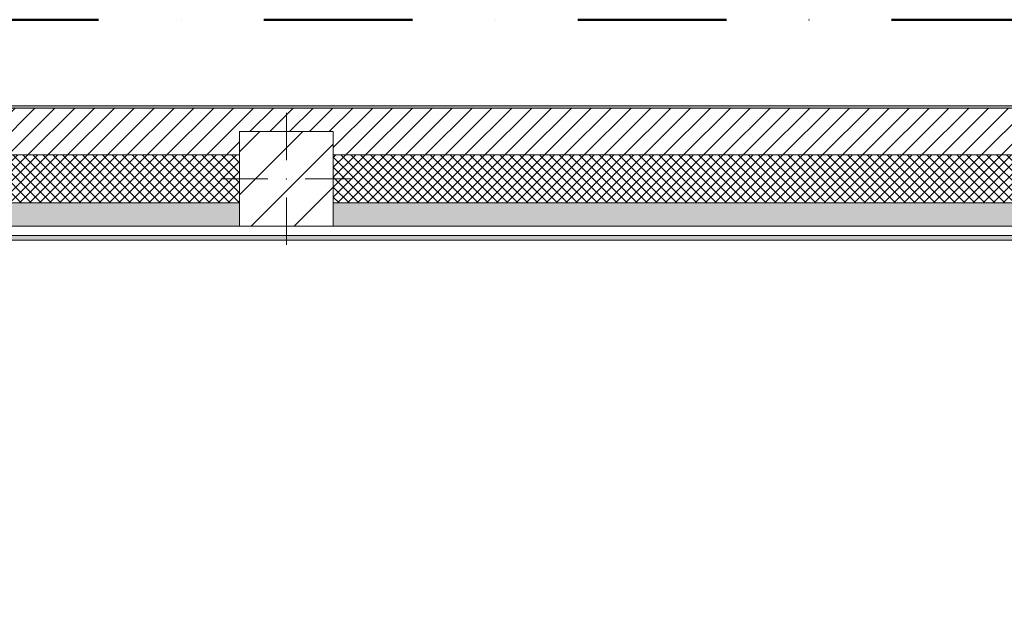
# Model space of a CAD drawing. Header units: millimetres. Extents: x -28277 to 305935, y -19284 to 4746.
# Tile 207 of 256: x 176092 to 180297, y 2175 to 4746. Entities that reach past the tile are written whole.
import ezdxf

# ---------------------------------------------------------------- set-up
doc = ezdxf.new("R2010")
doc.units = ezdxf.units.MM
doc.header["$MEASUREMENT"] = 0
doc.linetypes.add('Punto & Rayas', pattern=[1340.555525, 635, -352.777778, 0, -352.777747])
doc.linetypes.add('Wipeout_Contour', pattern=[1000, 0, -1000])
for name, color, linetype, lineweight, true_color in [('01_2D_Ambit_Pluma_Nº__242', 7, 'Continuous', 50, 0xfb0013), ('12_FAÇ_Façana_Pluma_Nº__102', 7, 'Continuous', 5, 0xcccccc), ('12_FAÇ_Façana_Pluma_Nº__174', 7, 'Continuous', 13, 0xe4ad2c), ('12_FAÇ_Façana_Pluma_Nº__176', 7, 'Continuous', 15, 0x93a0c6), ('Nuevo_08_E_Envans secs_Pluma_Nº__176', 7, 'Continuous', 15, 0x93a0c6)]:
    doc.layers.add(name, color=color, linetype=linetype, lineweight=lineweight, true_color=true_color)
for name, color, linetype in [('10_ESTR_Pilars', 7, 'Continuous'), ('12_FAÇ_Façana', 7, 'Continuous'), ('Nuevo_08_E_Envans secs', 7, 'Continuous')]:
    doc.layers.add(name, color=color, linetype=linetype)
for name, color, linetype, lineweight in [('10_ESTR_Pilars_Pluma_Nº__20', 1, 'Continuous', 5), ('10_ESTR_Pilars_Pluma_Nº__28', 7, 'Continuous', 20), ('10_ESTR_Pilars_Pluma_Nº__42', 8, 'Continuous', 25), ('12_FAÇ_Façana_Pluma_Nº__2', 8, 'Continuous', 5), ('12_FAÇ_Façana_Pluma_Nº__7', 7, 'Continuous', 5), ('Nuevo_08_E_Envans secs_Pluma_Nº__7', 7, 'Continuous', 5)]:
    doc.layers.add(name, color=color, linetype=linetype, lineweight=lineweight)
pattern_1 = [(45, (184431.643, 0), (-21.213203, 21.213203), []), (135, (184431.643, 0), (21.213203, 21.213203), [])]
pattern_2 = [(45, (184431.64, 0), (-91.9239, 91.9239), [])]

# ---------------------------------------------------------------- blocks, each defined once
blk = doc.blocks.new('Muro_37_7', base_point=(196314.3, 4378.5))
at = {"layer": '12_FAÇ_Façana_Pluma_Nº__102', "linetype": 'Continuous', "lineweight": 0, "true_color": 0xe5e5e5}
for points in [[(177031.2, 3963.5), (165921.9, 3963.5), (165921.9, 3863.5), (177031.2, 3863.5)], [(182431.2, 3963.5), (177431.2, 3963.5), (177431.2, 3863.5), (182431.2, 3863.5)]]:
    blk.add_hatch(color=254, dxfattribs=at).paths.add_polyline_path(points)
at = {"layer": '12_FAÇ_Façana_Pluma_Nº__174', "linetype": 'Continuous', "lineweight": 13, "true_color": 0xe4ad2c}
h = blk.add_hatch(dxfattribs=at)
h.set_pattern_fill('SATE_Aislamiento_0007', color=42, style=0, pattern_type=2)
h.set_pattern_definition(pattern_1)
h.paths.add_polyline_path([(165921.9, 3963.5), (177031.2, 3963.5), (177031.2, 4168.5), (165921.9, 4168.5)])
h = blk.add_hatch(dxfattribs=at)
h.set_pattern_fill('SATE_Aislamiento_0007', color=42, style=0, pattern_type=2)
h.set_pattern_definition(pattern_1)
h.paths.add_polyline_path([(177431.2, 3963.5), (182431.2, 3963.5), (182431.2, 4168.5), (177431.2, 4168.5)])
at = {"layer": '12_FAÇ_Façana_Pluma_Nº__176', "linetype": 'Continuous', "lineweight": 0, "true_color": 0x495063}
blk.add_hatch(color=251, dxfattribs=at).paths.add_polyline_path([(158436.2, 4378.5), (158436.2, 4368.5), (183174.3, 4368.5), (183174.3, 4378.5)])
at = {"layer": '12_FAÇ_Façana_Pluma_Nº__2', "linetype": 'Continuous', "lineweight": 5}
h = blk.add_hatch(dxfattribs=at)
h.set_pattern_fill('Ceramic_0007', color=8, style=0, pattern_type=2)
h.set_pattern_definition([(45, (184431.643, 0), (-42.42641, 42.42641), [])])
h.paths.add_polyline_path([(158436.2, 4168.5), (162521.9, 4168.5), (162521.9, 4268), (162921.9, 4268), (162921.9, 4168.5), (165521.9, 4168.5), (165521.9, 4268), (165921.9, 4268), (165921.9, 4168.5), (177031.2, 4168.5), (177031.2, 4268), (177431.2, 4268), (177431.2, 4168.5), (182431.2, 4168.5), (182431.2, 4268), (182831.2, 4268), (182831.2, 4168.5), (183174.3, 4168.5), (183174.3, 4368.5), (158436.2, 4368.5)])
at = {"layer": '12_FAÇ_Façana_Pluma_Nº__7', "color": 7, "linetype": 'Continuous', "lineweight": 5}
for p, q in [((183174.3, 4368.5), (158436.2, 4368.5)), ((177031.2, 4168.5), (165921.9, 4168.5)), ((182431.2, 4168.5), (177431.2, 4168.5)), ((165921.9, 3963.5), (177031.2, 3963.5)), ((177431.2, 3963.5), (182431.2, 3963.5))]:
    blk.add_line(p, q, dxfattribs=at)
at = {"layer": '12_FAÇ_Façana_Pluma_Nº__7', "color": 7, "linetype": 'Continuous', "lineweight": 5, "flags": 128}
for points in [[(183174.3, 4378.5), (158436.2, 4378.5)], [(165921.9, 3863.5), (177031.2, 3863.5)], [(177431.2, 3863.5), (182431.2, 3863.5)]]:
    blk.add_lwpolyline(points, dxfattribs=at)
blk = doc.blocks.new('Muro_204_7', base_point=(165660.4, 3863.5))
at = {"layer": 'Nuevo_08_E_Envans secs_Pluma_Nº__176', "linetype": 'Continuous', "lineweight": 0, "true_color": 0x495063}
blk.add_hatch(color=251, dxfattribs=at).paths.add_polyline_path([(165660.4, 3803.5), (183174.3, 3803.5), (183174.3, 3823.5), (165660.4, 3823.5)])
at = {"layer": 'Nuevo_08_E_Envans secs_Pluma_Nº__7', "color": 7, "linetype": 'Continuous', "lineweight": 5}
blk.add_line((165660.4, 3823.5), (183174.3, 3823.5), dxfattribs=at)
at = {"layer": 'Nuevo_08_E_Envans secs_Pluma_Nº__7', "color": 7, "linetype": 'Continuous', "lineweight": 5, "flags": 128}
for points in [[(177031.2, 3863.5), (165921.9, 3863.5)], [(182431.2, 3863.5), (177431.2, 3863.5)], [(165660.4, 3803.5), (183174.3, 3803.5)]]:
    blk.add_lwpolyline(points, dxfattribs=at)
blk = doc.blocks.new('Pilar_40_7', base_point=(177231.2, 4065.7))
at = {"color": 254, "linetype": 'Wipeout_Contour', "lineweight": 0, "ltscale": 709111.677093}
blk.add_wipeout([(177031.2, 3863.5), (177431.2, 3863.5), (177431.2, 4268), (177031.2, 4268)], dxfattribs=at).dxf.layer = '10_ESTR_Pilars'
at = {"layer": '10_ESTR_Pilars_Pluma_Nº__42', "linetype": 'Continuous', "lineweight": 25}
h = blk.add_hatch(dxfattribs=at)
h.set_pattern_fill('00_GCT_trama_45º_e1_400__03', color=8, style=0, pattern_type=2)
h.set_pattern_definition(pattern_2)
h.paths.add_polyline_path([(177031.2, 3863.5), (177431.2, 3863.5), (177431.2, 4268), (177031.2, 4268)])
at = {"layer": '10_ESTR_Pilars_Pluma_Nº__20', "color": 1, "linetype": 'Continuous', "lineweight": 5}
for p, q in [((177231.2, 4145.7), (177231.2, 4348)), ((177151.2, 4065.7), (176951.2, 4065.7)), ((177311.2, 4065.7), (177511.2, 4065.7)), ((177231.2, 3985.7), (177231.2, 3783.5))]:
    blk.add_line(p, q, dxfattribs=at)
blk.add_point((177231.2, 4065.7), dxfattribs=at)
at = {"layer": '10_ESTR_Pilars_Pluma_Nº__28', "color": 7, "linetype": 'Continuous', "lineweight": 20, "flags": 128}
blk.add_lwpolyline([(177031.2, 3863.5), (177431.2, 3863.5), (177431.2, 4268), (177031.2, 4268)], close=True, dxfattribs=at)
blk = doc.blocks.new('Pilar_47_7', base_point=(177231.2, 4065.7))
at = {"color": 254, "linetype": 'Wipeout_Contour', "lineweight": 0, "ltscale": 709111.677093}
blk.add_wipeout([(177031.2, 3863.5), (177431.2, 3863.5), (177431.2, 4268), (177031.2, 4268)], dxfattribs=at).dxf.layer = '10_ESTR_Pilars'
at = {"layer": '10_ESTR_Pilars_Pluma_Nº__42', "linetype": 'Continuous', "lineweight": 25}
h = blk.add_hatch(dxfattribs=at)
h.set_pattern_fill('00_GCT_trama_45º_e1_400__03', color=8, style=0, pattern_type=2)
h.set_pattern_definition(pattern_2)
h.paths.add_polyline_path([(177031.2, 3863.5), (177431.2, 3863.5), (177431.2, 4268), (177031.2, 4268)])
at = {"layer": '10_ESTR_Pilars_Pluma_Nº__20', "color": 1, "linetype": 'Continuous', "lineweight": 5}
for p, q in [((177231.2, 4145.7), (177231.2, 4348)), ((177151.2, 4065.7), (176951.2, 4065.7)), ((177311.2, 4065.7), (177511.2, 4065.7)), ((177231.2, 3985.7), (177231.2, 3783.5))]:
    blk.add_line(p, q, dxfattribs=at)
blk.add_point((177231.2, 4065.7), dxfattribs=at)
at = {"layer": '10_ESTR_Pilars_Pluma_Nº__28', "color": 7, "linetype": 'Continuous', "lineweight": 20, "flags": 128}
blk.add_lwpolyline([(177031.2, 3863.5), (177431.2, 3863.5), (177431.2, 4268), (177031.2, 4268)], close=True, dxfattribs=at)

msp = doc.modelspace()

# ---------------------------------------------------------------- linework, layer by layer
at = {"layer": '01_2D_Ambit_Pluma_Nº__242', "color": 1, "linetype": 'Punto & Rayas', "lineweight": 50, "true_color": 0xfb0013, "flags": 128}
msp.add_lwpolyline([(155931.626, 1816.795), (155931.626, 4745.928), (192311.213, 4745.928), (192311.213, -1396.866), (190905.792, -1396.866), (190905.792, -11392.724), (191347.947, -11392.724), (191347.947, -17756.595), (180499.362, -17756.595), (180499.362, -11834.879), (181983.739, -11834.879), (181983.739, -2249.593), (161120.47, -2249.593), (161120.47, 1816.795)], close=True, dxfattribs=at)

# ---------------------------------------------------------------- block references
at = {"layer": '12_FAÇ_Façana', "color": 7, "lineweight": 20}
msp.add_blockref('Muro_37_7', (196314.284, 4378.454), dxfattribs=at)
at = {"layer": 'Nuevo_08_E_Envans secs', "color": 7, "lineweight": 20}
msp.add_blockref('Muro_204_7', (165660.358, 3863.454), dxfattribs=at)

# ---------------------------------------------------------------- next in the draw order: block references
at = {"layer": '10_ESTR_Pilars', "color": 7, "lineweight": 20}
msp.add_blockref('Pilar_40_7', (177231.176, 4065.732), dxfattribs=at)

# ---------------------------------------------------------------- next in the draw order: block references
msp.add_blockref('Pilar_47_7', (177231.176, 4065.732), dxfattribs=at)

doc.saveas('drawing.dxf')
